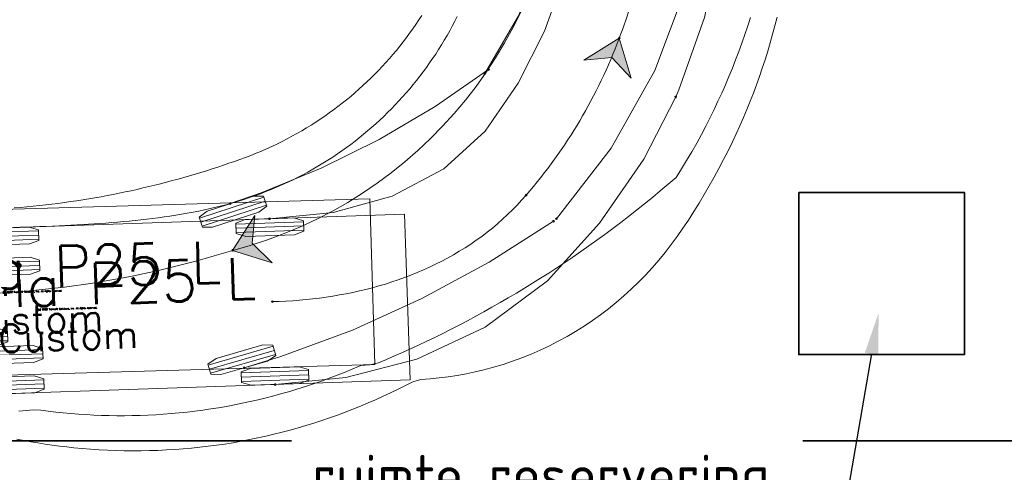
# Model space of a CAD drawing. Header units: metres. Extents: x -173 to 224, y -225 to 46.
# Tile 31 of 42: x 28 to 43, y 11 to 18. Entities that reach past the tile are written whole.
import ezdxf
from ezdxf import colors
from ezdxf.entities.mleader import LeaderData, LeaderLine
from ezdxf.enums import TextEntityAlignment as Align
from ezdxf.math import Vec2, Vec3

# ---------------------------------------------------------------- set-up
doc = ezdxf.new("R2010")
doc.units = ezdxf.units.M
for name, color, linetype, lineweight in [('N-WE-VH-KANTVERHARDING-G', 210, 'Continuous', 35), ('X-XX-AL-M-250', 7, 'Continuous', 18), ('X-XX-AL-T25', 7, 'Continuous', 25)]:
    doc.layers.add(name, color=color, linetype=linetype, lineweight=lineweight)
doc.styles.add('NLCS-ISO-M250-T25', font='NLCS-ISO.ttf', dxfattribs={"height": 0.625})
doc.styles.add('TSText', font='Simplex.shx')

# ---------------------------------------------------------------- blocks, each defined once
blk = doc.blocks.new('*U500')
at = {"layer": 'X-XX-AL-M-250', "color": 2, "linetype": 'Continuous', "lineweight": 0, "ltscale": 0.3048, "transparency": 33554687}
blk.add_circle((0, 0), 0.0127, dxfattribs=at)
blk = doc.blocks.new('*U502')
at = {"layer": 'X-XX-AL-M-250', "color": 2, "linetype": 'Continuous', "lineweight": 0, "ltscale": 0.3048, "transparency": 33554687}
blk.add_circle((0, 0), 0.0127, dxfattribs=at)
blk = doc.blocks.new('*U503')
at = {"layer": 'X-XX-AL-M-250', "color": 2, "linetype": 'Continuous', "lineweight": 0, "ltscale": 0.3048, "transparency": 33554687}
blk.add_circle((0, 0), 0.0127, dxfattribs=at)
blk = doc.blocks.new('*U506')
at = {"layer": 'X-XX-AL-M-250', "color": 2, "linetype": 'Continuous', "lineweight": 0, "ltscale": 0.3048, "transparency": 33554687}
blk.add_circle((0, 0), 0.0127, dxfattribs=at)
blk = doc.blocks.new('*U512')
at = {"layer": 'X-XX-AL-M-250', "color": 3, "linetype": 'Continuous', "ltscale": 0.3048, "transparency": 33554687, "flags": 128}
for points in [[(26.823, 16.237), (26.922, 16.241), (27.021, 16.244), (27.119, 16.248), (27.218, 16.252), (27.316, 16.255), (27.413, 16.26), (27.511, 16.264), (27.599, 16.268), (27.687, 16.272), (27.775, 16.277), (27.863, 16.282), (27.951, 16.287), (28.039, 16.293), (28.127, 16.299), (28.215, 16.305), (28.303, 16.312), (28.39, 16.319), (28.478, 16.327), (28.566, 16.335), (28.654, 16.344), (28.741, 16.353), (28.829, 16.363), (28.917, 16.374), (29.004, 16.385), (29.091, 16.397), (29.179, 16.41), (29.266, 16.424), (29.353, 16.438), (29.439, 16.453), (29.526, 16.469), (29.612, 16.486), (29.698, 16.504), (29.784, 16.524), (29.87, 16.544), (29.955, 16.565), (30.04, 16.587), (30.125, 16.61), (30.209, 16.635), (30.293, 16.661), (30.376, 16.689), (30.459, 16.717), (30.541, 16.747), (30.623, 16.779), (30.704, 16.811), (30.785, 16.845), (30.865, 16.88), (30.944, 16.917), (31.023, 16.954), (31.101, 16.993), (31.179, 17.033), (31.256, 17.075), (31.332, 17.117), (31.407, 17.161), (31.482, 17.206), (31.556, 17.253), (31.629, 17.3), (31.701, 17.349), (31.768, 17.395), (31.835, 17.443), (31.901, 17.491), (31.965, 17.541), (32.029, 17.592), (32.093, 17.643), (32.155, 17.695), (32.217, 17.749), (32.278, 17.803), (32.338, 17.858), (32.398, 17.914), (32.456, 17.971), (32.514, 18.029), (32.571, 18.088), (32.627, 18.147), (32.682, 18.208), (32.736, 18.269), (32.789, 18.331), (32.841, 18.394), (32.892, 18.457), (32.943, 18.522), (32.992, 18.587), (33.041, 18.653), (33.088, 18.719), (33.134, 18.786), (33.18, 18.854), (33.224, 18.923), (33.267, 18.992), (33.309, 19.062), (33.351, 19.133), (33.391, 19.204), (33.43, 19.276), (33.468, 19.348), (33.504, 19.421)], [(38.321, 19.409), (38.288, 19.28), (38.253, 19.151), (38.217, 19.023), (38.179, 18.895), (38.139, 18.768), (38.097, 18.641), (38.054, 18.515), (38.009, 18.39), (37.963, 18.265), (37.914, 18.141), (37.864, 18.018), (37.813, 17.895), (37.76, 17.773), (37.705, 17.652), (37.649, 17.532), (37.583, 17.396), (37.515, 17.262), (37.445, 17.128), (37.373, 16.996), (37.299, 16.865), (37.223, 16.734), (37.145, 16.605), (37.065, 16.478), (36.984, 16.351), (36.9, 16.226), (36.814, 16.102), (36.726, 15.98), (36.634, 15.861), (36.539, 15.744), (36.44, 15.63), (36.338, 15.52), (36.232, 15.412), (36.124, 15.307), (36.013, 15.206), (35.898, 15.108), (35.781, 15.014), (35.661, 14.923), (35.539, 14.835), (35.414, 14.752), (35.287, 14.671), (35.157, 14.595), (35.025, 14.523), (34.891, 14.455), (34.755, 14.39), (34.618, 14.33), (34.478, 14.275), (34.337, 14.223), (34.195, 14.175), (34.051, 14.132), (33.906, 14.093), (33.773, 14.062), (33.64, 14.034), (33.505, 14.009), (33.369, 13.988), (33.232, 13.971), (33.095, 13.958), (32.956, 13.948), (32.834, 13.913), (32.724, 13.856), (32.613, 13.801), (32.501, 13.746), (32.389, 13.694), (32.276, 13.642), (32.162, 13.593), (32.048, 13.545), (31.932, 13.498), (31.816, 13.453), (31.7, 13.41), (31.582, 13.368), (31.465, 13.328), (31.346, 13.29), (31.227, 13.253), (31.107, 13.217), (30.987, 13.183), (30.866, 13.151), (30.744, 13.121), (30.622, 13.092), (30.5, 13.065), (30.377, 13.04), (30.253, 13.016), (30.129, 12.994), (30.005, 12.974), (29.88, 12.956), (29.755, 12.94), (29.63, 12.925), (29.504, 12.912), (29.378, 12.901), (29.252, 12.891), (29.125, 12.884), (28.999, 12.878), (28.872, 12.874), (28.745, 12.872), (28.618, 12.871), (28.492, 12.872), (28.365, 12.876), (28.238, 12.88), (28.112, 12.887), (27.985, 12.896), (27.859, 12.906), (27.733, 12.918), (27.624, 12.93), (27.515, 12.943), (27.407, 12.957), (27.299, 12.973), (27.192, 12.99), (27.085, 13.008), (26.978, 13.027), (26.872, 13.046)]]:
    blk.add_lwpolyline(points, dxfattribs=at)
blk = doc.blocks.new('*U514')
at = {"layer": 'X-XX-AL-M-250', "color": 254, "linetype": 'Continuous', "lineweight": 0, "ltscale": 0.3048, "transparency": 33554687}
blk.add_lwpolyline([(0, 1.25), (-10.24, 1.25), (-10.24, -1.25), (0, -1.25), (0, 1.25), (0, 1.25)], close=True, dxfattribs=at)
blk = doc.blocks.new('*U513')
at = {"layer": 'X-XX-AL-M-250', "color": 2, "linetype": 'Continuous', "ltscale": 0.3048, "transparency": 33554687}
for p, q in [((0.467, 1.203), (-0.549, 1.168)), ((-3.521, 1.066), (-4.536, 1.031)), ((0.469, 1.14), (-0.546, 1.105)), ((0.471, 1.076), (-0.544, 1.041)), ((-4.79, 1.022), (-5.805, 0.987)), ((-4.788, 0.959), (-5.803, 0.924)), ((-4.786, 0.895), (-5.801, 0.86)), ((-3.519, 1.002), (-4.534, 0.967)), ((-3.516, 0.939), (-4.532, 0.904)), ((-3.505, 0.609), (-4.52, 0.574)), ((-3.503, 0.545), (-4.518, 0.511)), ((-3.501, 0.482), (-4.516, 0.447)), ((-3.459, -0.722), (-4.475, -0.757)), ((-3.457, -0.785), (-4.472, -0.82)), ((-3.455, -0.849), (-4.47, -0.884)), ((-3.443, -1.179), (-4.459, -1.214)), ((0.544, -1.041), (-0.471, -1.076)), ((0.546, -1.105), (-0.469, -1.14)), ((0.549, -1.168), (-0.467, -1.203)), ((-4.713, -1.223), (-5.728, -1.258)), ((-4.711, -1.286), (-5.726, -1.321)), ((-3.441, -1.242), (-4.457, -1.277)), ((-3.439, -1.306), (-4.454, -1.341)), ((-4.708, -1.349), (-5.724, -1.384))]:
    blk.add_line(p, q, dxfattribs=at)
at = {"layer": 'X-XX-AL-M-250', "color": 254, "linetype": 'Continuous', "ltscale": 0.3048, "transparency": 33554687, "flags": 128}
for points in [[(0.466, 1.219), (0.472, 1.061), (0.331, 1.008), (-0.4, 0.983), (-0.544, 1.026), (-0.549, 1.184), (-0.409, 1.237), (0.322, 1.262)], [(-4.791, 1.038), (-4.785, 0.879), (-4.926, 0.827), (-5.657, 0.802), (-5.801, 0.844), (-5.806, 1.003), (-5.665, 1.056), (-4.934, 1.081)], [(-3.521, 1.082), (-3.516, 0.923), (-3.656, 0.871), (-4.387, 0.845), (-4.531, 0.888), (-4.537, 1.047), (-4.396, 1.099), (-3.665, 1.124)], [(-3.506, 0.625), (-3.5, 0.466), (-3.641, 0.414), (-4.372, 0.388), (-4.516, 0.431), (-4.521, 0.59), (-4.38, 0.642), (-3.649, 0.668)], [(-3.46, -0.706), (-3.454, -0.865), (-3.595, -0.917), (-4.326, -0.942), (-4.47, -0.9), (-4.475, -0.741), (-4.335, -0.688), (-3.604, -0.663)], [(0.544, -1.026), (0.549, -1.184), (0.409, -1.237), (-0.322, -1.262), (-0.466, -1.219), (-0.472, -1.061), (-0.331, -1.008), (0.4, -0.983)], [(-4.713, -1.207), (-4.708, -1.365), (-4.848, -1.418), (-5.579, -1.443), (-5.723, -1.4), (-5.729, -1.242), (-5.588, -1.189), (-4.857, -1.164)], [(-3.444, -1.163), (-3.439, -1.321), (-3.579, -1.374), (-4.31, -1.399), (-4.454, -1.356), (-4.459, -1.198), (-4.319, -1.145), (-3.588, -1.12)]]:
    blk.add_lwpolyline(points, close=True, dxfattribs=at)
at = {"layer": 'X-XX-AL-M-250', "rotation": 1.973563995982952}
blk.add_blockref('*U514', (2.029, 0.07), dxfattribs=at)
at = {"layer": 'X-XX-AL-M-250', "color": 4, "transparency": 33554687, "style": 'TSText'}
for s, height, p in [('Scania P25 L', 0.625, (-3.101, 0.256)), ('(c) 2022 Transoft Solutions, Inc. All rights reserved.', 0.025, (-3.088, -0.106)), ('Custom', 0.4167, (-3.074, -0.525))]:
    blk.add_text(s, height=height, rotation=1.9736, dxfattribs=at).set_placement(p, align=Align.MIDDLE_CENTER)
blk = doc.blocks.new('*U517')
at = {"layer": 'X-XX-AL-M-250', "color": 6, "linetype": 'Continuous', "lineweight": 0, "ltscale": 0.3048, "transparency": 33554687}
blk.add_circle((0, 0), 0.0127, dxfattribs=at)
blk = doc.blocks.new('*U518')
at = {"layer": 'X-XX-AL-M-250', "color": 6, "linetype": 'Continuous', "lineweight": 0, "ltscale": 0.3048, "transparency": 33554687}
blk.add_circle((0, 0), 0.0127, dxfattribs=at)
blk = doc.blocks.new('*U519')
at = {"layer": 'X-XX-AL-M-250', "color": 6, "linetype": 'Continuous', "lineweight": 0, "ltscale": 0.3048, "transparency": 33554687}
blk.add_circle((0, 0), 0.0127, dxfattribs=at)
blk = doc.blocks.new('*U520')
at = {"layer": 'X-XX-AL-M-250', "color": 6, "linetype": 'Continuous', "lineweight": 0, "ltscale": 0.3048, "transparency": 33554687}
blk.add_circle((0, 0), 0.0127, dxfattribs=at)
blk = doc.blocks.new('*U521')
at = {"layer": 'X-XX-AL-M-250', "transparency": 33554687}
blk.add_hatch(color=4, dxfattribs=at).paths.add_polyline_path([(0, 0), (-0.532, -0.328), (-0.111, -0.292), (0.179, -0.599)])
at = {"layer": 'X-XX-AL-M-250', "color": 4, "linetype": 'Continuous', "ltscale": 0.3048, "transparency": 33554687, "flags": 128}
blk.add_lwpolyline([(0, 0), (-0.532, -0.328), (-0.111, -0.292), (0.179, -0.599)], close=True, dxfattribs=at)
blk = doc.blocks.new('*U522')
at = {"layer": 'X-XX-AL-M-250', "color": 6, "linetype": 'Continuous', "lineweight": 0, "ltscale": 0.3048, "transparency": 33554687}
blk.add_circle((0, 0), 0.0127, dxfattribs=at)
blk = doc.blocks.new('*U499')
at = {"layer": 'X-XX-AL-M-250', "color": 2, "linetype": 'Continuous', "ltscale": 0.3048, "transparency": 33554687, "flags": 128}
for points in [[(36.793, 18.206), (36.84, 18.313), (37.229, 19.406), (37.472, 20.541), (37.564, 21.698), (37.505, 22.858), (37.295, 24), (37.235, 24.225)], [(30.679, 16.37), (31.638, 16.465), (32.523, 16.712), (33.301, 17.122), (33.926, 17.692), (34.42, 18.412), (34.816, 19.197), (35.082, 19.944)], [(30.765, 13.871), (31.825, 13.976), (32.894, 14.253), (33.927, 14.734), (34.863, 15.436), (35.648, 16.306), (36.311, 17.271), (36.793, 18.207)]]:
    blk.add_lwpolyline(points, dxfattribs=at)
at = {"layer": 'X-XX-AL-M-250', "color": 6, "linetype": 'Continuous', "ltscale": 0.3048, "transparency": 33554687, "flags": 128}
blk.add_lwpolyline([(30.722, 15.121), (30.824, 15.124), (30.925, 15.129), (31.027, 15.135), (31.128, 15.143), (31.229, 15.152), (31.33, 15.163), (31.431, 15.175), (31.532, 15.189), (31.632, 15.204), (31.733, 15.221), (31.832, 15.239), (31.932, 15.259), (32.031, 15.281), (32.13, 15.305), (32.228, 15.33), (32.326, 15.357), (32.424, 15.386), (32.521, 15.417), (32.617, 15.449), (32.712, 15.484), (32.807, 15.52), (32.902, 15.558), (32.995, 15.598), (33.087, 15.64), (33.179, 15.684), (33.27, 15.73), (33.359, 15.778), (33.448, 15.827), (33.535, 15.879), (33.622, 15.933), (33.707, 15.988), (33.79, 16.046), (33.873, 16.105), (33.954, 16.167), (34.033, 16.23), (34.111, 16.296), (34.187, 16.363), (34.262, 16.432), (34.334, 16.503), (34.405, 16.576), (34.474, 16.65), (34.541, 16.727)], dxfattribs=at)
at = {"layer": 'X-XX-AL-M-250', "color": 6, "linetype": 'Continuous', "ltscale": 0.3048, "transparency": 33554687}
for centre, start, end in [((28.694, 21.83), 339.3056, 19.0962), ((28.682, 21.799), 319.1164, 339.5506)]:
    blk.add_arc(centre, 7.75, start, end, dxfattribs=at)
at = {"layer": 'X-XX-AL-M-250'}
for name, p in [('*U512', (0, 0)), ('*U521', (35.944, 19.091)), ('*U506', (36.793, 18.206)), ('*U503', (36.793, 18.207)), ('*U513', (30.722, 15.121)), ('*U500', (30.679, 16.37)), ('*U502', (30.765, 13.871))]:
    blk.add_blockref(name, p, dxfattribs=at)
for name, p, rotation in [('*U520', (35.944, 19.091), 69.5505900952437), ('*U522', (35.944, 19.091), 69.30559311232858), ('*U518', (34.541, 16.727), 48.73300864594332), ('*U519', (34.541, 16.727), 49.116419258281), ('*U517', (30.722, 15.121), 1.973563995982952)]:
    blk.add_blockref(name, p, dxfattribs=dict(at, rotation=rotation))
blk = doc.blocks.new('*U596')
at = {"layer": 'X-XX-AL-M-250', "color": 2, "linetype": 'Continuous', "lineweight": 0, "ltscale": 0.3048, "transparency": 33554687}
blk.add_circle((0, 0), 0.0127, dxfattribs=at)
blk = doc.blocks.new('*U598')
at = {"layer": 'X-XX-AL-M-250', "color": 2, "linetype": 'Continuous', "lineweight": 0, "ltscale": 0.3048, "transparency": 33554687}
blk.add_circle((0, 0), 0.0127, dxfattribs=at)
blk = doc.blocks.new('*U599')
at = {"layer": 'X-XX-AL-M-250', "color": 2, "linetype": 'Continuous', "lineweight": 0, "ltscale": 0.3048, "transparency": 33554687}
blk.add_circle((0, 0), 0.0127, dxfattribs=at)
blk = doc.blocks.new('*U600')
at = {"layer": 'X-XX-AL-M-250', "color": 2, "linetype": 'Continuous', "lineweight": 0, "ltscale": 0.3048, "transparency": 33554687}
blk.add_circle((0, 0), 0.0127, dxfattribs=at)
blk = doc.blocks.new('*U601')
at = {"layer": 'X-XX-AL-M-250', "color": 2, "linetype": 'Continuous', "lineweight": 0, "ltscale": 0.3048, "transparency": 33554687}
blk.add_circle((0, 0), 0.0127, dxfattribs=at)
blk = doc.blocks.new('*U602')
at = {"layer": 'X-XX-AL-M-250', "color": 2, "linetype": 'Continuous', "lineweight": 0, "ltscale": 0.3048, "transparency": 33554687}
blk.add_circle((0, 0), 0.0127, dxfattribs=at)
blk = doc.blocks.new('*U603')
at = {"layer": 'X-XX-AL-M-250', "color": 3, "linetype": 'Continuous', "ltscale": 0.3048, "transparency": 33554687, "flags": 128}
for points in [[(39.063, 17.73), (39.023, 17.601), (38.98, 17.472), (38.936, 17.344), (38.89, 17.216), (38.842, 17.089), (38.792, 16.963), (38.74, 16.837), (38.687, 16.712), (38.633, 16.588), (38.576, 16.465), (38.518, 16.342), (38.458, 16.221), (38.397, 16.1), (38.327, 15.966), (38.255, 15.834), (38.181, 15.703), (38.104, 15.573), (38.026, 15.445), (37.944, 15.318), (37.826, 15.216), (37.707, 15.116), (37.589, 15.017), (37.47, 14.92), (37.35, 14.824), (37.231, 14.73), (37.111, 14.638), (36.991, 14.548), (36.871, 14.458), (36.751, 14.371), (36.631, 14.285), (36.511, 14.2), (36.39, 14.117), (36.269, 14.035), (36.148, 13.955), (36.027, 13.876), (35.906, 13.798), (35.784, 13.722), (35.663, 13.647), (35.541, 13.573), (35.418, 13.501), (35.296, 13.43), (35.173, 13.36), (35.051, 13.291), (34.928, 13.224), (34.804, 13.157), (34.681, 13.092), (34.557, 13.029), (34.432, 12.966), (34.311, 12.906), (34.19, 12.847), (34.069, 12.79), (33.948, 12.733), (33.828, 12.678), (33.707, 12.625), (33.587, 12.572), (33.466, 12.52), (33.335, 12.494), (33.197, 12.483), (33.079, 12.432), (32.961, 12.383), (32.843, 12.336), (32.724, 12.291), (32.606, 12.247), (32.487, 12.206), (32.368, 12.166), (32.249, 12.128), (32.13, 12.092), (32.01, 12.058), (31.891, 12.025), (31.772, 11.994), (31.653, 11.965), (31.533, 11.938), (31.414, 11.912), (31.295, 11.888), (31.176, 11.866), (31.057, 11.845), (30.938, 11.826), (30.819, 11.809), (30.7, 11.794), (30.582, 11.78), (30.464, 11.767), (30.345, 11.756), (30.228, 11.747), (30.11, 11.74), (29.993, 11.734), (29.875, 11.73), (29.758, 11.727), (29.641, 11.725), (29.525, 11.725), (29.409, 11.727), (29.293, 11.73), (29.177, 11.735), (29.062, 11.741), (28.948, 11.749), (28.833, 11.758), (28.719, 11.768), (28.606, 11.78), (28.492, 11.794), (28.38, 11.809), (28.269, 11.811), (28.159, 11.802), (28.05, 11.794)], [(27.982, 14.857), (28.077, 14.865), (28.172, 14.873), (28.267, 14.882), (28.361, 14.892), (28.455, 14.903), (28.549, 14.914), (28.642, 14.926), (28.735, 14.939), (28.828, 14.952), (28.92, 14.966), (29.013, 14.98), (29.105, 14.995), (29.196, 15.011)], [(29.196, 15.011), (29.288, 15.027), (29.379, 15.044), (29.47, 15.061), (29.56, 15.079), (29.65, 15.098), (29.74, 15.117), (29.83, 15.137), (29.919, 15.158), (30.008, 15.179), (30.096, 15.2), (30.185, 15.223), (30.272, 15.245), (30.36, 15.269), (30.447, 15.292), (30.534, 15.317), (30.62, 15.342), (30.706, 15.367), (30.791, 15.393), (30.877, 15.419), (30.961, 15.446), (31.045, 15.474), (31.129, 15.502), (31.213, 15.53), (31.295, 15.559), (31.378, 15.588), (31.46, 15.618), (31.541, 15.649), (31.622, 15.681), (31.701, 15.714), (31.78, 15.748), (31.858, 15.784), (31.936, 15.821), (32.012, 15.858), (32.088, 15.897), (32.162, 15.937), (32.236, 15.978), (32.309, 16.02), (32.381, 16.063), (32.452, 16.107), (32.521, 16.151), (32.589, 16.196), (32.657, 16.242), (32.723, 16.289), (32.789, 16.337), (32.855, 16.386), (32.919, 16.436), (32.983, 16.487), (33.046, 16.539), (33.108, 16.592), (33.169, 16.646), (33.23, 16.701), (33.289, 16.757), (33.348, 16.813), (33.406, 16.871), (33.463, 16.929), (33.519, 16.988), (33.574, 17.048), (33.628, 17.109), (33.682, 17.171), (33.734, 17.233), (33.786, 17.297), (33.836, 17.361), (33.886, 17.426), (33.934, 17.491), (33.982, 17.558), (34.028, 17.625), (34.074, 17.692), (34.118, 17.761)]]:
    blk.add_lwpolyline(points, dxfattribs=at)
blk = doc.blocks.new('*U607')
at = {"layer": 'X-XX-AL-M-250', "color": 254, "linetype": 'Continuous', "lineweight": 0, "ltscale": 0.3048, "transparency": 33554687}
blk.add_lwpolyline([(0, 1.25), (-10.24, 1.25), (-10.24, -1.25), (0, -1.25), (0, 1.25), (0, 1.25)], close=True, dxfattribs=at)
blk = doc.blocks.new('*U606')
at = {"layer": 'X-XX-AL-M-250', "color": 2, "linetype": 'Continuous', "ltscale": 0.3048, "transparency": 33554687}
for p, q in [((0.394, 1.336), (-0.571, 1.017)), ((0.414, 1.275), (-0.551, 0.957)), ((0.434, 1.215), (-0.531, 0.897)), ((-4.767, 1), (-5.781, 1.067)), ((-3.515, 1.085), (-4.53, 1.056)), ((-4.776, 0.873), (-5.789, 0.94)), ((-4.771, 0.937), (-5.785, 1.003)), ((-3.513, 1.022), (-4.529, 0.992)), ((-3.511, 0.958), (-4.527, 0.929)), ((-3.502, 0.628), (-4.517, 0.599)), ((-3.5, 0.565), (-4.515, 0.535)), ((-3.498, 0.501), (-4.514, 0.472)), ((-3.463, -0.703), (-4.479, -0.732)), ((-3.461, -0.766), (-4.477, -0.796)), ((-3.459, -0.83), (-4.475, -0.859)), ((0.534, -0.915), (-0.441, -1.198)), ((0.552, -0.976), (-0.424, -1.259)), ((0.57, -1.037), (-0.406, -1.32)), ((-4.725, -1.238), (-5.74, -1.184)), ((-3.45, -1.16), (-4.465, -1.189)), ((-4.732, -1.365), (-5.746, -1.311)), ((-4.728, -1.302), (-5.743, -1.248)), ((-3.448, -1.223), (-4.464, -1.253)), ((-3.446, -1.287), (-4.462, -1.316))]:
    blk.add_line(p, q, dxfattribs=at)
at = {"layer": 'X-XX-AL-M-250', "color": 254, "linetype": 'Continuous', "ltscale": 0.3048, "transparency": 33554687, "flags": 128}
for points in [[(0.389, 1.351), (0.439, 1.2), (0.319, 1.11), (-0.376, 0.881), (-0.526, 0.882), (-0.576, 1.032), (-0.456, 1.122), (0.239, 1.351)], [(-4.766, 1.016), (-4.777, 0.858), (-4.922, 0.819), (-5.652, 0.867), (-5.79, 0.924), (-5.78, 1.082), (-5.635, 1.121), (-4.905, 1.073)], [(-3.515, 1.101), (-3.511, 0.942), (-3.652, 0.891), (-4.383, 0.869), (-4.526, 0.913), (-4.531, 1.071), (-4.39, 1.123), (-3.659, 1.145)], [(-3.502, 0.644), (-3.498, 0.485), (-3.638, 0.434), (-4.37, 0.412), (-4.513, 0.456), (-4.518, 0.614), (-4.377, 0.666), (-3.646, 0.688)], [(-3.464, -0.687), (-3.459, -0.846), (-3.6, -0.897), (-4.331, -0.919), (-4.475, -0.875), (-4.479, -0.717), (-4.338, -0.665), (-3.607, -0.644)], [(0.53, -0.9), (0.574, -1.052), (0.451, -1.137), (-0.252, -1.342), (-0.401, -1.335), (-0.446, -1.183), (-0.322, -1.098), (0.38, -0.894)], [(-4.724, -1.223), (-4.733, -1.381), (-4.877, -1.421), (-5.608, -1.382), (-5.747, -1.327), (-5.739, -1.168), (-5.594, -1.128), (-4.864, -1.167)], [(-3.45, -1.144), (-3.446, -1.303), (-3.587, -1.354), (-4.318, -1.376), (-4.461, -1.332), (-4.466, -1.174), (-4.325, -1.122), (-3.594, -1.101)]]:
    blk.add_lwpolyline(points, close=True, dxfattribs=at)
at = {"layer": 'X-XX-AL-M-250', "rotation": 1.65949387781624}
blk.add_blockref('*U607', (2.029, 0.059), dxfattribs=at)
at = {"layer": 'X-XX-AL-M-250', "color": 4, "transparency": 33554687, "style": 'TSText'}
for s, height, p in [('Scania P25 L', 0.625, (-3.099, 0.273)), ('(c) 2022 Transoft Solutions, Inc. All rights reserved.', 0.025, (-3.089, -0.089)), ('Custom', 0.4167, (-3.077, -0.508))]:
    blk.add_text(s, height=height, rotation=1.6595, dxfattribs=at).set_placement(p, align=Align.MIDDLE_CENTER)
blk = doc.blocks.new('*U618')
at = {"layer": 'X-XX-AL-M-250', "color": 6, "linetype": 'Continuous', "lineweight": 0, "ltscale": 0.3048, "transparency": 33554687}
blk.add_circle((0, 0), 0.0127, dxfattribs=at)
blk = doc.blocks.new('*U619')
at = {"layer": 'X-XX-AL-M-250', "transparency": 33554687}
blk.add_hatch(color=4, dxfattribs=at).paths.add_polyline_path([(0, 0), (0.596, -0.188), (0.294, 0.107), (0.336, 0.527)])
at = {"layer": 'X-XX-AL-M-250', "color": 4, "linetype": 'Continuous', "ltscale": 0.3048, "transparency": 33554687, "flags": 128}
blk.add_lwpolyline([(0, 0), (0.596, -0.188), (0.294, 0.107), (0.336, 0.527)], close=True, dxfattribs=at)
blk = doc.blocks.new('*U620')
at = {"layer": 'X-XX-AL-M-250', "color": 6, "linetype": 'Continuous', "lineweight": 0, "ltscale": 0.3048, "transparency": 33554687}
blk.add_circle((0, 0), 0.0127, dxfattribs=at)
blk = doc.blocks.new('*U582')
at = {"layer": 'X-XX-AL-M-250', "color": 2, "linetype": 'Continuous', "ltscale": 0.3048, "transparency": 33554687, "flags": 128}
for points in [[(37.189, 25.194), (37.451, 24.725), (37.978, 23.488), (38.311, 22.185), (38.443, 20.847), (38.372, 19.505), (38.097, 18.189), (37.626, 16.929), (36.97, 15.756), (36.144, 14.695)], [(34.783, 24.794), (35.026, 24.47), (35.542, 23.604), (35.921, 22.669), (36.154, 21.688), (36.236, 20.682), (36.165, 19.676), (35.941, 18.692), (35.572, 17.754), (35.064, 16.882)], [(35.122, 16.942), (34.317, 16.387), (33.475, 15.891), (32.6, 15.456), (31.696, 15.085), (31.234, 14.923)], [(36.1, 14.657), (35.13, 14.039), (34.119, 13.491), (33.071, 13.016), (31.992, 12.617), (31.442, 12.447)]]:
    blk.add_lwpolyline(points, dxfattribs=at)
at = {"layer": 'X-XX-AL-M-250', "color": 6, "linetype": 'Continuous', "ltscale": 0.3048, "transparency": 33554687}
for centre, radius, start, end in [((29.598, 20.648), 6.644, 284.5712, 357.7745), ((26.937, 27.953), 14.402, 269.1349, 287.5061)]:
    blk.add_arc(centre, radius, start, end, dxfattribs=at)
at = {"layer": 'X-XX-AL-M-250'}
for name, p in [('*U603', (0, 0)), ('*U599', (35.122, 16.942)), ('*U596', (35.064, 16.882)), ('*U606', (31.343, 13.686)), ('*U600', (31.234, 14.923)), ('*U619', (31.269, 14.218)), ('*U598', (36.144, 14.695)), ('*U601', (36.1, 14.657)), ('*U602', (31.442, 12.447))]:
    blk.add_blockref(name, p, dxfattribs=at)
for name, rotation in [('*U620', 197.5061050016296), ('*U618', 194.5711846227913)]:
    blk.add_blockref(name, (31.269, 14.218), dxfattribs=dict(at, rotation=rotation))

msp = doc.modelspace()

# ---------------------------------------------------------------- linework, layer by layer
at = {"layer": 'N-WE-VH-KANTVERHARDING-G'}
msp.add_lwpolyline([(39.793, 15.092), (42.285, 15.092), (42.285, 12.646), (39.793, 12.646)], close=True, dxfattribs=at)
at = {"layer": 'N-WE-VH-KANTVERHARDING-G', "flags": 128}
msp.add_lwpolyline([(74.623, 11.346), (1.123, 11.346)], dxfattribs=at)

# ---------------------------------------------------------------- next in the draw order: leaders
at = {"layer": 'X-XX-AL-T25'}
ml = msp.add_multileader_mtext('Standard', dxfattribs=at)
ml.set_content('ruimte reservering TRAFO', color=256, style='NLCS-ISO-M250-T25')
ml.set_leader_properties(color=256, linetype='ByLayer', lineweight=-1)
ml.build(insert=Vec2(0, 0))
ml.multileader.update_dxf_attribs({"text_left_attachment_type": 5, "text_right_attachment_type": 5, "dogleg_length": 0.625, "arrow_head_size": 0.625})
ctx = ml.context
ctx.base_point, ctx.char_height, ctx.arrow_head_size, ctx.landing_gap_size, ctx.plane_origin = Vec3(32.243, 9.343), 0.625, 0.625, 0.225, Vec3(21.848, -10.797)
ctx.left_attachment, ctx.right_attachment = 5, 5
notes = []
notes.append((ctx, [(0, (1, 1, 0), (40.318, 9.343), (-1, 0), 0.625, [(1, [(40.994, 13.272)], 0, [])])]))
ctx.mtext.insert, ctx.mtext.width, ctx.mtext.flow_direction = Vec3(32.468, 11.134), 7.06875, 5
ctx.mtext.has_bg_fill, ctx.mtext.bg_color, ctx.mtext.bg_scale_factor, ctx.mtext.bg_transparency, ctx.mtext.use_window_bg_color = 1, -1027028792, 1.5, 0, 1
for ctx, leaders in notes:
    for number, flags, end, landing, length, lines in leaders:
        leader = LeaderData()
        leader.index, (leader.has_last_leader_line, leader.has_dogleg_vector, leader.attachment_direction) = number, flags
        leader.last_leader_point, leader.dogleg_vector, leader.dogleg_length = Vec3(end), Vec3(landing), length
        for number, points, colour, breaks in lines:
            line = LeaderLine()
            line.index, line.vertices, line.color, line.breaks = number, Vec3.list(points), colors.encode_raw_color(colour), breaks
            leader.lines.append(line)
        ctx.leaders.append(leader)

# ---------------------------------------------------------------- next in the draw order: block references
at = {"layer": 'X-XX-AL-M-250'}
for name, p in [('*U582', (0, 0)), ('*U499', (1.146, -1.676))]:
    msp.add_blockref(name, p, dxfattribs=at)

doc.saveas('drawing.dxf')
